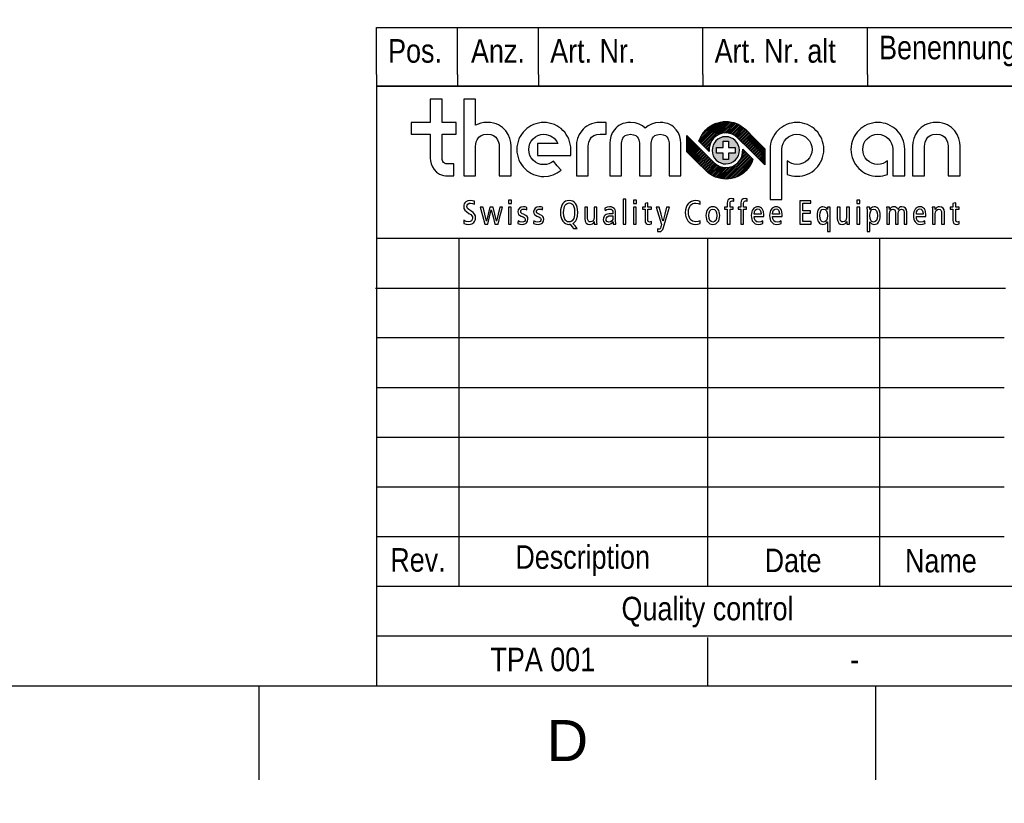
# Model space of a CAD drawing. Header units: millimetres. Extents: x -40 to 419, y 0 to 295.
# Tile 32 of 72: x 190 to 273, y 0 to 67. Entities that reach past the tile are written whole.
import ezdxf
from ezdxf import colors
from ezdxf.entities.mleader import LeaderData, LeaderLine
from ezdxf.math import Vec2, Vec3

# ---------------------------------------------------------------- set-up
doc = ezdxf.new("R2010")
doc.units = ezdxf.units.MM
for name, color, linetype in [('Cartouche', 7, 'Continuous'), ('Défaut', 7, 'Continuous'), ('EBENE_1', 7, 'Continuous'), ('Marges', 7, 'Continuous')]:
    doc.layers.add(name, color=color, linetype=linetype)

# ---------------------------------------------------------------- blocks, each defined once
blk = doc.blocks.new('_Dot')
at = {"color": 0, "linetype": 'ByBlock', "lineweight": -2}
blk.add_line((-0.5, 0), (-1, 0), dxfattribs=at)
at = {"color": 0, "linetype": 'ByBlock', "const_width": 0.5}
blk.add_lwpolyline([(-0.25, 0, 1), (0.25, 0, 1)], format="xyb", close=True, dxfattribs=at)
blk = doc.blocks.new('SE5')
at = {"layer": 'Marges', "insert": (234.5, 7.087), "char_height": 3.5, "width": 3.71335, "attachment_point": 1}
blk.add_mtext('{\\fArial|b0||i0||c0|p34;\\C7;\\H3.5;\\W1.;D}', dxfattribs=at)
blk = doc.blocks.new('SE4')
at = {"layer": 'Marges'}
blk.add_blockref('SE5', (0, 0), dxfattribs=at)
blk = doc.blocks.new('SE9')
at = {"layer": 'EBENE_1', "color": 7, "linetype": 'Continuous'}
for points in [[(228.353, 51.219), (228.19, 51.266), (227.994, 51.285), (227.781, 51.253), (227.605, 51.159), (227.537, 51.088), (227.486, 51.003), (227.453, 50.902), (227.442, 50.786), (227.46, 50.616), (227.527, 50.474), (227.661, 50.339), (227.881, 50.191), (228.041, 50.081), (228.135, 49.986), (228.178, 49.892), (228.188, 49.787), (228.165, 49.669), (228.096, 49.569), (227.985, 49.499), (227.835, 49.473), (227.645, 49.512), (227.456, 49.601), (227.456, 49.472), (227.456, 49.342), (227.644, 49.28), (227.872, 49.257), (228.006, 49.268), (228.123, 49.3), (228.223, 49.352), (228.304, 49.42), (228.368, 49.503), (228.413, 49.599), (228.441, 49.706), (228.45, 49.821), (228.429, 49.983), (228.36, 50.129), (228.234, 50.266), (228.04, 50.399), (227.867, 50.509), (227.765, 50.6), (227.716, 50.683), (227.704, 50.772), (227.726, 50.889), (227.789, 50.983), (227.887, 51.046), (228.014, 51.068), (228.195, 51.044), (228.353, 50.977), (228.353, 51.098), (228.353, 51.219)], [(231.235, 51.043), (231.366, 51.043), (231.497, 51.043), (231.497, 51.185), (231.497, 51.327), (231.366, 51.327), (231.235, 51.327), (231.235, 51.185), (231.235, 51.043)], [(237.103, 48.906), (236.913, 49.117), (236.722, 49.328), (236.818, 49.387), (236.902, 49.464), (236.974, 49.558), (237.034, 49.669), (237.115, 49.945), (237.143, 50.291), (237.13, 50.51), (237.092, 50.706), (237.031, 50.876), (236.947, 51.019), (236.843, 51.133), (236.719, 51.216), (236.578, 51.267), (236.42, 51.285), (236.253, 51.269), (236.105, 51.22), (235.977, 51.139), (235.87, 51.025), (235.786, 50.88), (235.724, 50.702), (235.686, 50.492), (235.674, 50.251), (235.687, 50.032), (235.724, 49.836), (235.786, 49.666), (235.87, 49.523), (235.974, 49.409), (236.098, 49.326), (236.239, 49.274), (236.397, 49.257), (236.423, 49.258), (236.448, 49.26), (236.473, 49.263), (236.497, 49.268), (236.646, 49.087), (236.796, 48.906), (236.95, 48.906), (237.103, 48.906)], [(241, 49.277), (241.119, 49.277), (241.239, 49.277), (241.239, 50.345), (241.239, 51.413), (241.119, 51.413), (241, 51.413), (241, 50.345), (241, 49.277)], [(241.877, 51.043), (242.008, 51.043), (242.14, 51.043), (242.14, 51.185), (242.14, 51.327), (242.008, 51.327), (241.877, 51.327), (241.877, 51.185), (241.877, 51.043)], [(247.559, 49.567), (247.391, 49.498), (247.203, 49.473), (247.051, 49.489), (246.921, 49.534), (246.811, 49.608), (246.722, 49.707), (246.653, 49.83), (246.604, 49.976), (246.575, 50.141), (246.565, 50.325), (246.578, 50.496), (246.616, 50.646), (246.676, 50.773), (246.754, 50.878), (246.847, 50.961), (246.952, 51.02), (247.066, 51.056), (247.186, 51.068), (247.384, 51.044), (247.559, 50.969), (247.559, 51.091), (247.559, 51.214), (247.39, 51.266), (247.183, 51.285), (246.996, 51.267), (246.827, 51.214), (246.677, 51.129), (246.549, 51.012), (246.445, 50.867), (246.368, 50.694), (246.319, 50.495), (246.303, 50.274), (246.316, 50.076), (246.354, 49.888), (246.42, 49.715), (246.514, 49.563), (246.638, 49.437), (246.792, 49.34), (246.978, 49.278), (247.197, 49.257), (247.377, 49.273), (247.559, 49.317), (247.559, 49.442), (247.559, 49.567)], [(249.872, 49.277), (249.992, 49.277), (250.111, 49.277), (250.111, 49.906), (250.111, 50.536), (250.242, 50.536), (250.373, 50.536), (250.373, 50.633), (250.373, 50.729), (250.242, 50.729), (250.111, 50.729), (250.111, 50.882), (250.111, 51.034), (250.12, 51.13), (250.148, 51.198), (250.202, 51.24), (250.285, 51.254), (250.364, 51.245), (250.422, 51.219), (250.422, 51.322), (250.422, 51.424), (250.332, 51.441), (250.234, 51.447), (250.071, 51.419), (249.958, 51.339), (249.893, 51.215), (249.872, 51.054), (249.872, 50.892), (249.872, 50.729), (249.757, 50.729), (249.641, 50.729), (249.641, 50.633), (249.641, 50.536), (249.757, 50.536), (249.872, 50.536), (249.872, 49.906), (249.872, 49.277)], [(251.024, 49.277), (251.144, 49.277), (251.263, 49.277), (251.263, 49.906), (251.263, 50.536), (251.394, 50.536), (251.525, 50.536), (251.525, 50.633), (251.525, 50.729), (251.394, 50.729), (251.263, 50.729), (251.263, 50.882), (251.263, 51.034), (251.272, 51.13), (251.3, 51.198), (251.353, 51.24), (251.437, 51.254), (251.516, 51.245), (251.574, 51.219), (251.574, 51.322), (251.574, 51.424), (251.484, 51.441), (251.386, 51.447), (251.222, 51.419), (251.11, 51.339), (251.045, 51.215), (251.024, 51.054), (251.024, 50.892), (251.024, 50.729), (250.909, 50.729), (250.793, 50.729), (250.793, 50.633), (250.793, 50.536), (250.909, 50.536), (251.024, 50.536), (251.024, 49.906), (251.024, 49.277)], [(256.059, 49.277), (256.54, 49.277), (257.022, 49.277), (257.022, 49.385), (257.022, 49.493), (256.666, 49.493), (256.31, 49.493), (256.31, 49.847), (256.31, 50.2), (256.632, 50.2), (256.953, 50.2), (256.953, 50.308), (256.953, 50.416), (256.632, 50.416), (256.31, 50.416), (256.31, 50.732), (256.31, 51.049), (256.647, 51.049), (256.984, 51.049), (256.984, 51.157), (256.984, 51.265), (256.522, 51.265), (256.059, 51.265), (256.059, 50.271), (256.059, 49.277)], [(260.897, 51.043), (261.028, 51.043), (261.159, 51.043), (261.159, 51.185), (261.159, 51.327), (261.028, 51.327), (260.897, 51.327), (260.897, 51.185), (260.897, 51.043)], [(230.741, 50.729), (230.622, 50.729), (230.502, 50.729), (230.365, 50.123), (230.229, 49.516), (230.226, 49.516), (230.223, 49.516), (230.079, 50.123), (229.935, 50.729), (229.793, 50.729), (229.65, 50.729), (229.512, 50.123), (229.374, 49.516), (229.371, 49.516), (229.368, 49.516), (229.23, 50.123), (229.092, 50.729), (228.967, 50.729), (228.841, 50.729), (229.034, 50.003), (229.226, 49.277), (229.363, 49.277), (229.499, 49.277), (229.639, 49.89), (229.778, 50.504), (229.781, 50.504), (229.784, 50.504), (229.936, 49.89), (230.089, 49.277), (230.226, 49.277), (230.362, 49.277), (230.552, 50.003), (230.741, 50.729)], [(231.246, 49.277), (231.366, 49.277), (231.486, 49.277), (231.486, 50.003), (231.486, 50.729), (231.366, 50.729), (231.246, 50.729), (231.246, 50.003), (231.246, 49.277)], [(232.044, 49.342), (232.223, 49.279), (232.437, 49.257), (232.552, 49.266), (232.65, 49.292), (232.731, 49.333), (232.795, 49.388), (232.878, 49.531), (232.904, 49.707), (232.884, 49.831), (232.826, 49.933), (232.736, 50.015), (232.616, 50.077), (232.574, 50.094), (232.531, 50.111), (232.425, 50.16), (232.348, 50.214), (232.302, 50.278), (232.286, 50.357), (232.301, 50.436), (232.347, 50.499), (232.422, 50.54), (232.525, 50.556), (232.68, 50.537), (232.81, 50.493), (232.815, 50.596), (232.821, 50.698), (232.681, 50.736), (232.514, 50.75), (232.322, 50.717), (232.174, 50.628), (232.08, 50.495), (232.046, 50.328), (232.062, 50.205), (232.111, 50.107), (232.199, 50.027), (232.332, 49.955), (232.411, 49.919), (232.491, 49.884), (232.576, 49.837), (232.634, 49.785), (232.666, 49.725), (232.676, 49.656), (232.659, 49.577), (232.606, 49.512), (232.52, 49.467), (232.4, 49.451), (232.225, 49.48), (232.058, 49.559), (232.051, 49.451), (232.044, 49.342)], [(233.383, 49.342), (233.563, 49.279), (233.776, 49.257), (233.892, 49.266), (233.99, 49.292), (234.071, 49.333), (234.135, 49.388), (234.217, 49.531), (234.243, 49.707), (234.223, 49.831), (234.166, 49.933), (234.075, 50.015), (233.956, 50.077), (233.913, 50.094), (233.87, 50.111), (233.765, 50.16), (233.688, 50.214), (233.641, 50.278), (233.625, 50.357), (233.641, 50.436), (233.686, 50.499), (233.761, 50.54), (233.865, 50.556), (234.02, 50.537), (234.15, 50.493), (234.155, 50.596), (234.161, 50.698), (234.021, 50.736), (233.854, 50.75), (233.661, 50.717), (233.514, 50.628), (233.42, 50.495), (233.386, 50.328), (233.401, 50.205), (233.451, 50.107), (233.539, 50.027), (233.671, 49.955), (233.751, 49.919), (233.83, 49.884), (233.916, 49.837), (233.973, 49.785), (234.006, 49.725), (234.016, 49.656), (233.998, 49.577), (233.946, 49.512), (233.86, 49.467), (233.74, 49.451), (233.564, 49.48), (233.398, 49.559), (233.39, 49.451), (233.383, 49.342)], [(235.936, 50.251), (235.946, 50.462), (235.974, 50.639), (236.02, 50.782), (236.079, 50.895), (236.151, 50.979), (236.234, 51.036), (236.324, 51.069), (236.42, 51.08), (236.536, 51.062), (236.634, 51.013), (236.713, 50.936), (236.776, 50.836), (236.856, 50.583), (236.881, 50.291), (236.871, 50.079), (236.842, 49.903), (236.797, 49.759), (236.737, 49.647), (236.665, 49.563), (236.583, 49.505), (236.493, 49.472), (236.397, 49.462), (236.281, 49.479), (236.183, 49.529), (236.103, 49.606), (236.04, 49.706), (235.96, 49.958), (235.936, 50.251)], [(238.774, 50.729), (238.655, 50.729), (238.535, 50.729), (238.535, 50.292), (238.535, 49.855), (238.513, 49.683), (238.452, 49.56), (238.355, 49.486), (238.227, 49.462), (238.125, 49.481), (238.05, 49.541), (238.004, 49.643), (237.988, 49.792), (237.988, 50.261), (237.988, 50.729), (237.868, 50.729), (237.749, 50.729), (237.749, 50.225), (237.749, 49.721), (237.78, 49.514), (237.866, 49.369), (238, 49.284), (238.173, 49.257), (238.291, 49.27), (238.391, 49.313), (238.475, 49.387), (238.541, 49.493), (238.544, 49.493), (238.546, 49.493), (238.551, 49.385), (238.555, 49.277), (238.67, 49.277), (238.786, 49.277), (238.779, 49.432), (238.774, 49.59), (238.774, 50.16), (238.774, 50.729)], [(239.472, 50.405), (239.545, 50.467), (239.634, 50.514), (239.736, 50.545), (239.846, 50.556), (239.986, 50.535), (240.088, 50.465), (240.132, 50.365), (240.142, 50.231), (240.142, 50.198), (240.142, 50.165), (240.072, 50.165), (240.002, 50.165), (239.83, 50.156), (239.685, 50.128), (239.567, 50.085), (239.473, 50.026), (239.403, 49.954), (239.355, 49.871), (239.328, 49.777), (239.319, 49.675), (239.35, 49.492), (239.438, 49.362), (239.571, 49.283), (239.738, 49.257), (239.886, 49.275), (240, 49.323), (240.085, 49.393), (240.145, 49.473), (240.148, 49.473), (240.151, 49.473), (240.158, 49.375), (240.165, 49.277), (240.273, 49.277), (240.381, 49.277), (240.373, 49.375), (240.37, 49.499), (240.37, 49.878), (240.37, 50.257), (240.359, 50.39), (240.331, 50.488), (240.29, 50.559), (240.244, 50.612), (240.114, 50.698), (240.001, 50.735), (239.857, 50.75), (239.643, 50.718), (239.447, 50.63), (239.46, 50.517), (239.472, 50.405)], [(241.889, 49.277), (242.008, 49.277), (242.128, 49.277), (242.128, 50.003), (242.128, 50.729), (242.008, 50.729), (241.889, 50.729), (241.889, 50.003), (241.889, 49.277)], [(243.413, 49.488), (243.344, 49.462), (243.264, 49.451), (243.195, 49.463), (243.148, 49.502), (243.122, 49.573), (243.114, 49.678), (243.114, 50.107), (243.114, 50.536), (243.263, 50.536), (243.413, 50.536), (243.413, 50.633), (243.413, 50.729), (243.263, 50.729), (243.114, 50.729), (243.114, 50.913), (243.114, 51.097), (242.994, 51.061), (242.874, 51.026), (242.874, 50.877), (242.874, 50.729), (242.759, 50.729), (242.643, 50.729), (242.643, 50.633), (242.643, 50.536), (242.759, 50.536), (242.874, 50.536), (242.874, 50.069), (242.874, 49.601), (242.896, 49.439), (242.96, 49.333), (243.065, 49.275), (243.211, 49.257), (243.315, 49.268), (243.413, 49.294), (243.413, 49.391), (243.413, 49.488)], [(244.944, 50.729), (244.824, 50.729), (244.705, 50.729), (244.554, 50.137), (244.403, 49.545), (244.4, 49.545), (244.397, 49.545), (244.235, 50.137), (244.072, 50.729), (243.947, 50.729), (243.822, 50.729), (244.051, 49.992), (244.28, 49.254), (244.252, 49.143), (244.223, 49.032), (244.191, 48.94), (244.154, 48.884), (244.112, 48.857), (244.064, 48.85), (243.993, 48.857), (243.933, 48.878), (243.927, 48.77), (243.921, 48.661), (243.997, 48.649), (244.084, 48.644), (244.207, 48.662), (244.304, 48.72), (244.38, 48.823), (244.44, 48.98), (244.692, 49.855), (244.944, 50.729)], [(248.061, 50.003), (248.071, 49.84), (248.099, 49.694), (248.145, 49.567), (248.209, 49.459), (248.292, 49.373), (248.392, 49.309), (248.51, 49.27), (248.645, 49.257), (248.781, 49.27), (248.899, 49.309), (248.999, 49.373), (249.082, 49.459), (249.146, 49.567), (249.192, 49.694), (249.22, 49.84), (249.229, 50.003), (249.22, 50.166), (249.192, 50.312), (249.146, 50.44), (249.082, 50.547), (248.999, 50.634), (248.899, 50.697), (248.781, 50.736), (248.645, 50.75), (248.51, 50.736), (248.392, 50.697), (248.292, 50.634), (248.209, 50.547), (248.145, 50.44), (248.099, 50.312), (248.071, 50.166), (248.061, 50.003)], [(248.312, 50.003), (248.332, 50.243), (248.393, 50.416), (248.497, 50.52), (248.645, 50.556), (248.794, 50.52), (248.898, 50.416), (248.959, 50.243), (248.979, 50.003), (248.959, 49.763), (248.898, 49.59), (248.794, 49.486), (248.645, 49.451), (248.497, 49.486), (248.393, 49.59), (248.332, 49.763), (248.312, 50.003)], [(252.991, 49.932), (252.991, 49.996), (252.991, 50.06), (252.957, 50.348), (252.916, 50.466), (252.859, 50.565), (252.786, 50.644), (252.699, 50.702), (252.597, 50.738), (252.481, 50.75), (252.353, 50.736), (252.241, 50.697), (252.145, 50.634), (252.065, 50.547), (252.002, 50.44), (251.957, 50.312), (251.929, 50.166), (251.92, 50.003), (251.929, 49.84), (251.957, 49.694), (252.003, 49.567), (252.068, 49.459), (252.15, 49.373), (252.25, 49.309), (252.368, 49.27), (252.504, 49.257), (252.719, 49.279), (252.911, 49.342), (252.905, 49.451), (252.9, 49.559), (252.747, 49.477), (252.567, 49.439), (252.393, 49.469), (252.269, 49.559), (252.195, 49.713), (252.171, 49.932), (252.581, 49.932), (252.991, 49.932)], [(252.171, 50.114), (252.198, 50.328), (252.263, 50.468), (252.356, 50.544), (252.467, 50.567), (252.592, 50.539), (252.681, 50.454), (252.734, 50.312), (252.752, 50.114), (252.461, 50.114), (252.171, 50.114)], [(254.552, 49.932), (254.552, 49.996), (254.552, 50.06), (254.519, 50.348), (254.477, 50.466), (254.42, 50.565), (254.348, 50.644), (254.26, 50.702), (254.158, 50.738), (254.042, 50.75), (253.915, 50.736), (253.802, 50.697), (253.706, 50.634), (253.626, 50.547), (253.563, 50.44), (253.518, 50.312), (253.49, 50.166), (253.481, 50.003), (253.49, 49.84), (253.518, 49.694), (253.565, 49.567), (253.629, 49.459), (253.711, 49.373), (253.812, 49.309), (253.93, 49.27), (254.065, 49.257), (254.281, 49.279), (254.472, 49.342), (254.467, 49.451), (254.461, 49.559), (254.308, 49.477), (254.128, 49.439), (253.954, 49.469), (253.83, 49.559), (253.756, 49.713), (253.732, 49.932), (254.142, 49.932), (254.552, 49.932)], [(253.732, 50.114), (253.759, 50.328), (253.824, 50.468), (253.918, 50.544), (254.028, 50.567), (254.153, 50.539), (254.242, 50.454), (254.295, 50.312), (254.313, 50.114), (254.022, 50.114), (253.732, 50.114)], [(258.395, 48.661), (258.514, 48.661), (258.634, 48.661), (258.634, 49.562), (258.634, 50.462), (258.639, 50.596), (258.645, 50.729), (258.53, 50.729), (258.414, 50.729), (258.41, 50.622), (258.406, 50.516), (258.403, 50.516), (258.4, 50.516), (258.344, 50.6), (258.265, 50.675), (258.159, 50.729), (258.019, 50.75), (257.911, 50.738), (257.814, 50.703), (257.729, 50.646), (257.656, 50.564), (257.597, 50.459), (257.554, 50.331), (257.526, 50.179), (257.517, 50.003), (257.526, 49.827), (257.554, 49.675), (257.597, 49.547), (257.656, 49.442), (257.729, 49.361), (257.814, 49.303), (257.911, 49.268), (258.019, 49.257), (258.133, 49.269), (258.229, 49.309), (258.313, 49.377), (258.389, 49.476), (258.392, 49.476), (258.395, 49.476), (258.395, 49.069), (258.395, 48.661)], [(258.395, 50.003), (258.376, 49.763), (258.317, 49.59), (258.218, 49.486), (258.076, 49.451), (257.933, 49.486), (257.834, 49.59), (257.775, 49.763), (257.756, 50.003), (257.775, 50.243), (257.834, 50.416), (257.933, 50.52), (258.076, 50.556), (258.218, 50.52), (258.317, 50.416), (258.376, 50.243), (258.395, 50.003)], [(260.269, 50.729), (260.15, 50.729), (260.03, 50.729), (260.03, 50.292), (260.03, 49.855), (260.008, 49.683), (259.947, 49.56), (259.85, 49.486), (259.722, 49.462), (259.62, 49.481), (259.545, 49.541), (259.499, 49.643), (259.483, 49.792), (259.483, 50.261), (259.483, 50.729), (259.363, 50.729), (259.244, 50.729), (259.244, 50.225), (259.244, 49.721), (259.274, 49.514), (259.361, 49.369), (259.495, 49.284), (259.668, 49.257), (259.786, 49.27), (259.886, 49.313), (259.969, 49.387), (260.035, 49.493), (260.039, 49.493), (260.042, 49.493), (260.046, 49.385), (260.05, 49.277), (260.165, 49.277), (260.281, 49.277), (260.274, 49.432), (260.269, 49.59), (260.269, 50.16), (260.269, 50.729)], [(260.909, 49.277), (261.028, 49.277), (261.148, 49.277), (261.148, 50.003), (261.148, 50.729), (261.028, 50.729), (260.909, 50.729), (260.909, 50.003), (260.909, 49.277)], [(261.775, 48.661), (261.894, 48.661), (262.014, 48.661), (262.014, 49.069), (262.014, 49.476), (262.017, 49.476), (262.02, 49.476), (262.095, 49.377), (262.179, 49.309), (262.276, 49.269), (262.39, 49.257), (262.497, 49.268), (262.595, 49.303), (262.68, 49.361), (262.753, 49.442), (262.812, 49.547), (262.855, 49.675), (262.882, 49.827), (262.891, 50.003), (262.882, 50.179), (262.855, 50.331), (262.812, 50.459), (262.753, 50.564), (262.68, 50.646), (262.595, 50.703), (262.497, 50.738), (262.39, 50.75), (262.25, 50.729), (262.144, 50.675), (262.065, 50.6), (262.008, 50.516), (262.005, 50.516), (262.003, 50.516), (261.998, 50.622), (261.994, 50.729), (261.879, 50.729), (261.763, 50.729), (261.77, 50.596), (261.775, 50.462), (261.775, 49.562), (261.775, 48.661)], [(262.014, 50.003), (262.033, 50.243), (262.091, 50.416), (262.191, 50.52), (262.333, 50.556), (262.476, 50.52), (262.575, 50.416), (262.633, 50.243), (262.652, 50.003), (262.633, 49.763), (262.575, 49.59), (262.476, 49.486), (262.333, 49.451), (262.191, 49.486), (262.091, 49.59), (262.033, 49.763), (262.014, 50.003)], [(263.454, 49.277), (263.573, 49.277), (263.693, 49.277), (263.693, 49.725), (263.693, 50.174), (263.711, 50.342), (263.764, 50.457), (263.849, 50.523), (263.967, 50.544), (264.062, 50.528), (264.131, 50.478), (264.174, 50.394), (264.189, 50.274), (264.189, 49.775), (264.189, 49.277), (264.308, 49.277), (264.428, 49.277), (264.428, 49.725), (264.428, 50.174), (264.446, 50.342), (264.499, 50.457), (264.584, 50.523), (264.702, 50.544), (264.796, 50.528), (264.866, 50.478), (264.909, 50.394), (264.924, 50.274), (264.924, 49.775), (264.924, 49.277), (265.043, 49.277), (265.163, 49.277), (265.163, 49.781), (265.163, 50.285), (265.133, 50.492), (265.046, 50.637), (264.913, 50.722), (264.741, 50.75), (264.627, 50.734), (264.532, 50.689), (264.453, 50.617), (264.388, 50.522), (264.325, 50.62), (264.247, 50.691), (264.154, 50.735), (264.047, 50.75), (263.934, 50.736), (263.836, 50.693), (263.754, 50.619), (263.688, 50.513), (263.685, 50.513), (263.682, 50.513), (263.678, 50.621), (263.673, 50.729), (263.558, 50.729), (263.443, 50.729), (263.449, 50.574), (263.454, 50.416), (263.454, 49.846), (263.454, 49.277)], [(266.791, 49.932), (266.791, 49.996), (266.791, 50.06), (266.757, 50.348), (266.716, 50.466), (266.659, 50.565), (266.586, 50.644), (266.499, 50.702), (266.397, 50.738), (266.281, 50.75), (266.153, 50.736), (266.041, 50.697), (265.945, 50.634), (265.865, 50.547), (265.802, 50.44), (265.757, 50.312), (265.729, 50.166), (265.72, 50.003), (265.729, 49.84), (265.757, 49.694), (265.803, 49.567), (265.868, 49.459), (265.95, 49.373), (266.05, 49.309), (266.168, 49.27), (266.304, 49.257), (266.52, 49.279), (266.712, 49.342), (266.706, 49.451), (266.7, 49.559), (266.547, 49.477), (266.367, 49.439), (266.193, 49.469), (266.07, 49.559), (265.996, 49.713), (265.971, 49.932), (266.381, 49.932), (266.791, 49.932)], [(265.971, 50.114), (265.998, 50.328), (266.063, 50.468), (266.157, 50.544), (266.267, 50.567), (266.392, 50.539), (266.481, 50.454), (266.534, 50.312), (266.552, 50.114), (266.261, 50.114), (265.971, 50.114)], [(267.339, 49.277), (267.459, 49.277), (267.579, 49.277), (267.579, 49.714), (267.579, 50.151), (267.6, 50.323), (267.662, 50.446), (267.759, 50.52), (267.886, 50.544), (267.988, 50.525), (268.063, 50.465), (268.109, 50.363), (268.125, 50.214), (268.125, 49.745), (268.125, 49.277), (268.245, 49.277), (268.364, 49.277), (268.364, 49.781), (268.364, 50.285), (268.334, 50.492), (268.247, 50.637), (268.113, 50.722), (267.94, 50.75), (267.823, 50.736), (267.722, 50.693), (267.639, 50.619), (267.573, 50.513), (267.57, 50.513), (267.567, 50.513), (267.563, 50.621), (267.559, 50.729), (267.443, 50.729), (267.328, 50.729), (267.335, 50.574), (267.339, 50.416), (267.339, 49.846), (267.339, 49.277)], [(269.623, 49.488), (269.554, 49.462), (269.474, 49.451), (269.405, 49.463), (269.358, 49.502), (269.332, 49.573), (269.323, 49.678), (269.323, 50.107), (269.323, 50.536), (269.473, 50.536), (269.623, 50.536), (269.623, 50.633), (269.623, 50.729), (269.473, 50.729), (269.323, 50.729), (269.323, 50.913), (269.323, 51.097), (269.204, 51.061), (269.084, 51.026), (269.084, 50.877), (269.084, 50.729), (268.969, 50.729), (268.853, 50.729), (268.853, 50.633), (268.853, 50.536), (268.969, 50.536), (269.084, 50.536), (269.084, 50.069), (269.084, 49.601), (269.106, 49.439), (269.17, 49.333), (269.275, 49.275), (269.42, 49.257), (269.525, 49.268), (269.623, 49.294), (269.623, 49.391), (269.623, 49.488)], [(240.142, 49.807), (240.118, 49.665), (240.05, 49.548), (239.943, 49.468), (239.803, 49.439), (239.695, 49.457), (239.618, 49.508), (239.573, 49.588), (239.558, 49.692), (239.583, 49.811), (239.66, 49.907), (239.79, 49.971), (239.974, 49.995), (240.066, 49.994), (240.142, 49.989), (240.142, 49.898), (240.142, 49.807)]]:
    blk.add_lwpolyline(points, close=True, dxfattribs=at)
blk = doc.blocks.new('SE8')
at = {"layer": 'Défaut'}
blk.add_blockref('SE9', (0, 0), dxfattribs=at)

msp = doc.modelspace()

# ---------------------------------------------------------------- hatches: boundary and pattern name
at = {"layer": 'Défaut', "linetype": 'Continuous'}
h = msp.add_hatch(dxfattribs=at)
h.set_pattern_fill('LINE', scale=0.03149606, angle=45, style=0)
edge = h.paths.add_edge_path()
edge.add_spline(control_points=[(248.049, 57.2999), (247.7774, 57.0273), (247.5751, 56.6904), (247.4594, 56.3245), (247.5017, 56.2828), (248.1457, 55.6395), (248.3289, 55.4568), (248.2869, 55.8828), (248.4344, 56.304), (248.7401, 56.6102), (249.2888, 57.1601), (250.1913, 57.1695), (250.7528, 56.6308), (250.7528, 56.6308), (252.9217, 54.4663), (253.0767, 54.3118), (253.0767, 54.3118), (253.0767, 55.691), (253.0767, 55.691), (252.9135, 55.854), (251.4474, 57.3169), (251.4472, 57.3166), (250.5056, 58.2413), (248.9811, 58.2336), (248.049, 57.2999)], knot_values=[0, 0, 0, 0, 0.125, 0.125, 0.125, 0.25, 0.25, 0.25, 0.375, 0.375, 0.375, 0.5, 0.5, 0.5, 0.625, 0.625, 0.625, 0.75, 0.75, 0.75, 0.875, 0.875, 0.875, 1, 1, 1, 1], degree=3, periodic=0)
h = msp.add_hatch(dxfattribs=at)
h.set_pattern_fill('LINE', scale=0.03149606, angle=45, style=0)
edge = h.paths.add_edge_path()
edge.add_spline(control_points=[(246.4403, 56.8021), (246.4403, 56.8021), (246.4403, 55.4228), (246.4403, 55.4228), (246.6038, 55.2598), (248.0697, 53.7967), (248.0698, 53.7972), (249.0114, 52.8726), (250.5358, 52.8803), (251.4679, 53.8139), (251.7396, 54.0863), (251.9419, 54.4229), (252.0575, 54.7893), (252.0153, 54.8311), (251.3709, 55.4744), (251.188, 55.657), (251.2301, 55.2308), (251.0826, 54.8097), (250.777, 54.5036), (250.2283, 53.9535), (249.3258, 53.9444), (248.764, 54.4827), (248.764, 54.4827), (246.5952, 56.6472), (246.4403, 56.8021)], knot_values=[0, 0, 0, 0, 0.125, 0.125, 0.125, 0.25, 0.25, 0.25, 0.375, 0.375, 0.375, 0.5, 0.5, 0.5, 0.625, 0.625, 0.625, 0.75, 0.75, 0.75, 0.875, 0.875, 0.875, 1, 1, 1, 1], degree=3, periodic=0)
at = {"layer": 'EBENE_1', "linetype": 'Continuous'}
h = msp.add_hatch(color=7, dxfattribs=at)
edge = h.paths.add_edge_path()
edge.add_spline(control_points=[(250.8834, 55.7963), (250.7502, 56.4227), (250.1341, 56.8227), (249.5076, 56.6894), (248.8807, 56.5561), (248.481, 55.94), (248.6142, 55.3131), (248.7474, 54.6868), (249.3636, 54.287), (249.9901, 54.4203), (250.6169, 54.5536), (251.0167, 55.1698), (250.8834, 55.7963)], knot_values=[0, 0, 0, 0, 0.25, 0.25, 0.25, 0.5, 0.5, 0.5, 0.75, 0.75, 0.75, 1, 1, 1, 1], degree=3, periodic=0)
edge = h.paths.add_edge_path()
edge.add_spline(control_points=[(248.9643, 55.7904), (248.9643, 55.7904), (248.964, 55.3194), (248.964, 55.3194), (248.964, 55.3194), (249.5135, 55.3194), (249.5135, 55.3194), (249.5135, 55.3194), (249.5135, 54.7702), (249.5135, 54.7702), (249.5135, 54.7702), (249.9842, 54.7702), (249.9842, 54.7702), (249.9842, 54.7702), (249.9842, 55.3194), (249.9842, 55.3194), (249.9842, 55.3194), (250.5337, 55.3194), (250.5337, 55.3194), (250.5337, 55.3194), (250.5337, 55.7904), (250.5337, 55.7904), (250.5337, 55.7904), (249.9842, 55.7904), (249.9842, 55.7904), (249.9842, 55.7904), (249.9842, 56.3397), (249.9842, 56.3397), (249.9842, 56.3397), (249.5135, 56.3397), (249.5135, 56.3397), (249.5135, 56.3397), (249.5135, 55.7904), (249.5135, 55.7904), (249.5135, 55.7904), (248.9643, 55.7904), (248.9643, 55.7904)], knot_values=[0, 0, 0, 0, 0.0833333, 0.0833333, 0.0833333, 0.1666667, 0.1666667, 0.1666667, 0.25, 0.25, 0.25, 0.3333333, 0.3333333, 0.3333333, 0.4166667, 0.4166667, 0.4166667, 0.5, 0.5, 0.5, 0.5833333, 0.5833333, 0.5833333, 0.6666667, 0.6666667, 0.6666667, 0.75, 0.75, 0.75, 0.8333333, 0.8333333, 0.8333333, 0.9166667, 0.9166667, 0.9166667, 1, 1, 1, 1], degree=3, periodic=0)

# ---------------------------------------------------------------- linework, layer by layer
at = {"layer": 'Cartouche', "color": 7, "linetype": 'Continuous'}
for p, q in [((220, 61.0008), (220, 10)), ((410.0001, 61.0008), (220.0001, 61.0008)), ((220, 48.0786), (276.46, 48.0786)), ((227.0121, 48.0786), (227.0121, 18.4686)), ((248.1973, 48.0786), (248.1973, 18.4686)), ((262.84, 48.0786), (262.84, 18.4686)), ((219.9375, 43.8409), (273.5694, 43.8409)), ((220, 39.6186), (273.46, 39.6186)), ((220, 35.3886), (273.46, 35.3886)), ((220, 31.1586), (273.46, 31.1586)), ((220, 26.9286), (273.46, 26.9286)), ((220, 22.6986), (273.46, 22.6986)), ((220, 18.4686), (297.36, 18.4686)), ((220, 14.2386), (297.36, 14.2386)), ((248.1973, 14.0995), (248.1973, 10.0086))]:
    msp.add_line(p, q, dxfattribs=at)
at = {"layer": 'Défaut', "color": 7, "linetype": 'Continuous'}
for p, q in [((220, 62.0008), (220, 66.0008)), ((220, 66.0008), (410, 66.0008)), ((226.9, 62.0008), (226.9, 66.0008)), ((233.8, 62.0008), (233.8, 66.0008)), ((247.8, 62.0008), (247.8, 66.0008)), ((261.8, 62.0008), (261.8, 66.0008)), ((220, 62.0008), (220, 61.0008)), ((226.9, 62.0008), (226.9, 61.0008)), ((233.8, 62.0008), (233.8, 61.0008)), ((247.8, 62.0008), (247.8, 61.0008)), ((261.8, 62.0008), (261.8, 61.0008)), ((220, 61.0008), (410, 61.0008)), ((220, 61.0008), (410, 61.0008)), ((220, 10), (410, 10))]:
    msp.add_line(p, q, dxfattribs=at)
at = {"layer": 'EBENE_1', "color": 7, "linetype": 'Continuous'}
for points in [[(226.7883, 56.9154), (226.7883, 57.4203), (226.7883, 57.9253), (226.1882, 57.9253), (225.5882, 57.9253), (225.5882, 58.9198), (225.5882, 59.9143), (225.0834, 59.9143), (224.5785, 59.9143), (224.5785, 58.9198), (224.5785, 57.9253), (223.7761, 57.9253), (222.9738, 57.9253), (222.9738, 57.4203), (222.9738, 56.9154), (223.7761, 56.9154), (224.5785, 56.9154), (224.5785, 55.9058), (224.5785, 54.8963), (224.598, 54.6564), (224.6589, 54.4028), (224.7647, 54.1495), (224.919, 53.9107), (225.1255, 53.7004), (225.3875, 53.5328), (225.5406, 53.4693), (225.7088, 53.4218), (225.8928, 53.3921), (226.0929, 53.3817), (226.3455, 53.3817), (226.598, 53.3817), (226.598, 53.8865), (226.598, 54.3912), (226.3455, 54.3912), (226.0929, 54.3912), (225.9205, 54.4092), (225.8014, 54.4564), (225.7226, 54.5228), (225.671, 54.5986), (225.6058, 54.7774), (225.5882, 54.9022), (225.5882, 55.9088), (225.5882, 56.9154), (226.1882, 56.9154), (226.7883, 56.9154)], [(229.4528, 57.9253), (229.1626, 57.9089), (228.8982, 57.8617), (228.6586, 57.7869), (228.4431, 57.6878), (228.4431, 58.801), (228.4431, 59.9143), (227.9382, 59.9143), (227.4333, 59.9143), (227.4333, 56.648), (227.4333, 53.3817), (227.9382, 53.3817), (228.4431, 53.3817), (228.4431, 54.6427), (228.4431, 55.9037), (228.4652, 56.0905), (228.5095, 56.2661), (228.591, 56.4609), (228.7357, 56.6627), (228.9252, 56.8044), (229.1629, 56.888), (229.4528, 56.9154), (229.7426, 56.888), (229.9803, 56.8044), (230.1696, 56.6627), (230.3142, 56.4609), (230.3973, 56.2613), (230.4416, 56.0824), (230.4594, 55.953), (230.4626, 55.9022), (230.4626, 54.642), (230.4626, 53.3817), (230.9673, 53.3817), (231.4721, 53.3817), (231.4721, 54.6438), (231.4721, 55.9058), (231.4461, 56.2257), (231.3649, 56.5638), (231.2238, 56.9015), (231.018, 57.22), (230.8894, 57.3661), (230.7428, 57.5004), (230.5777, 57.6204), (230.3934, 57.7239), (230.1893, 57.8085), (229.9649, 57.8718), (229.7196, 57.9115), (229.4528, 57.9253)], [(231.9583, 55.6251), (231.9702, 55.3904), (232.0051, 55.1623), (232.0619, 54.9421), (232.1393, 54.7309), (232.2363, 54.53), (232.3516, 54.3403), (232.4841, 54.1632), (232.6327, 53.9998), (232.7961, 53.8513), (232.9732, 53.7188), (233.1628, 53.6034), (233.3638, 53.5065), (233.575, 53.429), (233.7952, 53.3722), (234.0233, 53.3373), (234.2581, 53.3254), (234.6557, 53.3602), (235.039, 53.4622), (235.399, 53.6283), (235.7268, 53.8552), (235.4042, 54.2436), (235.0816, 54.6319), (234.8979, 54.5049), (234.6961, 54.4119), (234.4812, 54.3548), (234.2581, 54.3353), (233.9984, 54.3616), (233.7564, 54.4368), (233.5373, 54.5559), (233.3463, 54.7135), (233.1887, 54.9045), (233.0696, 55.1236), (232.9943, 55.3655), (232.9681, 55.6251), (232.9943, 55.885), (233.0696, 56.1271), (233.1887, 56.3462), (233.3463, 56.5372), (233.5373, 56.6949), (233.7564, 56.8139), (233.9984, 56.8892), (234.2581, 56.9154), (234.4538, 56.9006), (234.6404, 56.8576), (234.8157, 56.7886), (234.9774, 56.6957), (235.1234, 56.5813), (235.2514, 56.4475), (235.3594, 56.2964), (235.4451, 56.1303), (234.5851, 56.1303), (233.7252, 56.1303), (233.7252, 55.6254), (233.7252, 55.1205), (235.1416, 55.1205), (236.558, 55.1205), (236.558, 55.3728), (236.558, 55.6251), (236.5461, 55.86), (236.5112, 56.0881), (236.4545, 56.3084), (236.377, 56.5196), (236.28, 56.7207), (236.1647, 56.9103), (236.0322, 57.0874), (235.8837, 57.2509), (235.7202, 57.3994), (235.5431, 57.5319), (235.3535, 57.6473), (235.1525, 57.7443), (234.9413, 57.8217), (234.721, 57.8785), (234.4929, 57.9134), (234.2581, 57.9253), (234.0233, 57.9134), (233.7952, 57.8785), (233.575, 57.8217), (233.3638, 57.7443), (233.1628, 57.6473), (232.9732, 57.5319), (232.7961, 57.3994), (232.6327, 57.2509), (232.4841, 57.0874), (232.3516, 56.9103), (232.2363, 56.7207), (232.1393, 56.5196), (232.0619, 56.3084), (232.0051, 56.0881), (231.9702, 55.86), (231.9583, 55.6251)], [(239.0451, 57.9253), (238.7782, 57.9115), (238.5329, 57.8718), (238.3085, 57.8085), (238.1044, 57.7239), (237.9201, 57.6204), (237.7549, 57.5004), (237.6083, 57.3661), (237.4797, 57.22), (237.2739, 56.9015), (237.1328, 56.5638), (237.0516, 56.2257), (237.0256, 55.9058), (237.0256, 54.6438), (237.0256, 53.3817), (237.5305, 53.3817), (238.0354, 53.3817), (238.0354, 54.6438), (238.0354, 55.9058), (238.0562, 56.0828), (238.1005, 56.2614), (238.1834, 56.4609), (238.3281, 56.6627), (238.5174, 56.8044), (238.7551, 56.888), (239.0451, 56.9154), (239.2975, 56.9154), (239.55, 56.9154), (239.55, 57.4203), (239.55, 57.9253), (239.2975, 57.9253), (239.0451, 57.9253)], [(244.159, 57.9253), (243.7605, 57.8887), (243.4192, 57.7865), (243.1323, 57.63), (242.8969, 57.4306), (242.6614, 57.63), (242.3744, 57.7865), (242.0332, 57.8887), (241.6348, 57.9253), (241.4013, 57.9133), (241.1866, 57.8785), (240.9903, 57.8231), (240.8117, 57.7491), (240.6504, 57.6586), (240.5059, 57.5535), (240.3776, 57.4361), (240.265, 57.3082), (240.0849, 57.0296), (239.9614, 56.7341), (239.8904, 56.4382), (239.8676, 56.1583), (239.8676, 54.77), (239.8676, 53.3817), (240.3725, 53.3817), (240.8774, 53.3817), (240.8774, 54.77), (240.8774, 56.1583), (240.8939, 56.2942), (240.9285, 56.432), (240.993, 56.5854), (241.0671, 56.6967), (241.1867, 56.8035), (241.3699, 56.8838), (241.6348, 56.9154), (241.8996, 56.8838), (242.0826, 56.8035), (242.2022, 56.6967), (242.2763, 56.5854), (242.3395, 56.4363), (242.3741, 56.3009), (242.3887, 56.2001), (242.3918, 56.1548), (242.3918, 54.7683), (242.3918, 53.3817), (242.8968, 53.3817), (243.4017, 53.3817), (243.4017, 54.77), (243.4017, 56.1583), (243.4183, 56.2942), (243.4529, 56.432), (243.5174, 56.5854), (243.5914, 56.6967), (243.711, 56.8035), (243.8942, 56.8838), (244.159, 56.9154), (244.4237, 56.8838), (244.6069, 56.8035), (244.7265, 56.6967), (244.8005, 56.5854), (244.8649, 56.4319), (244.8995, 56.2936), (244.9135, 56.1932), (244.9161, 56.1536), (244.9161, 54.7676), (244.9161, 53.3817), (245.421, 53.3817), (245.9258, 53.3817), (245.9258, 54.77), (245.9258, 56.1583), (245.9031, 56.4382), (245.832, 56.7341), (245.7086, 57.0296), (245.5286, 57.3082), (245.2877, 57.5535), (245.1432, 57.6586), (244.982, 57.7491), (244.8034, 57.8231), (244.6071, 57.8785), (244.3925, 57.9133), (244.159, 57.9253)], [(248.049, 57.2999), (248.2304, 57.4641), (248.424, 57.6066), (248.6281, 57.7274), (248.8408, 57.8264), (249.0605, 57.9037), (249.2856, 57.9593), (249.5141, 57.9931), (249.7445, 58.0052), (249.9751, 57.9954), (250.204, 57.9639), (250.4296, 57.9106), (250.6501, 57.8354), (250.8638, 57.7385), (251.0691, 57.6197), (251.2641, 57.4791), (251.4472, 57.3166), (252.2009, 56.5651), (253.0767, 55.691), (253.0767, 55.0014), (253.0767, 54.3118), (251.8566, 55.5293), (250.7528, 56.6308), (250.5276, 56.8072), (250.2786, 56.9322), (250.0139, 57.006), (249.7417, 57.0287), (249.47, 57.0004), (249.2071, 56.9211), (248.9611, 56.791), (248.7401, 56.6102), (248.541, 56.3607), (248.4041, 56.0784), (248.3324, 55.7737), (248.3289, 55.4568), (247.8413, 55.9435), (247.4594, 56.3245), (247.5621, 56.593), (247.6957, 56.8472), (247.8586, 57.0839), (248.049, 57.2999)], [(255.8082, 57.9253), (255.5754, 57.9136), (255.3493, 57.8791), (255.131, 57.8231), (254.9215, 57.7467), (254.7221, 57.651), (254.5339, 57.5372), (254.358, 57.4064), (254.1955, 57.2598), (254.0477, 57.0984), (253.9156, 56.9235), (253.8004, 56.7362), (253.7033, 56.5376), (253.6253, 56.3289), (253.5677, 56.1112), (253.5315, 55.8856), (253.518, 55.6534), (253.5177, 55.6534), (253.5175, 55.6534), (253.5175, 53.5077), (253.5175, 51.3621), (254.0222, 51.3621), (254.527, 51.3621), (254.527, 52.5494), (254.527, 53.7368), (254.5271, 53.7366), (254.5273, 53.7365), (254.5273, 54.6845), (254.5273, 55.6324), (254.5271, 55.6336), (254.527, 55.6345), (254.5271, 55.6358), (254.5273, 55.6366), (254.5273, 55.6481), (254.5273, 55.6596), (254.5275, 55.6596), (254.5278, 55.6596), (254.558, 55.913), (254.6353, 56.1489), (254.7547, 56.3622), (254.9112, 56.548), (255.0998, 56.7012), (255.3155, 56.8169), (255.5533, 56.8899), (255.8082, 56.9154), (256.0659, 56.8893), (256.3061, 56.8146), (256.5236, 56.6963), (256.7133, 56.5398), (256.8699, 56.3501), (256.9881, 56.1326), (257.0629, 55.8923), (257.089, 55.6345), (257.0629, 55.3769), (256.9881, 55.1367), (256.8699, 54.9191), (256.7133, 54.7295), (256.5236, 54.573), (256.3061, 54.4547), (256.0659, 54.38), (255.8082, 54.3539), (255.5757, 54.3751), (255.3571, 54.436), (255.1559, 54.533), (254.976, 54.662), (254.976, 54.0817), (254.976, 53.5013), (255.3788, 53.3848), (255.5906, 53.3544), (255.8082, 53.3441), (256.042, 53.356), (256.2691, 53.3907), (256.4885, 53.4473), (256.6988, 53.5244), (256.8989, 53.621), (257.0878, 53.7358), (257.2641, 53.8678), (257.4269, 54.0158), (257.5748, 54.1785), (257.7068, 54.3549), (257.8216, 54.5437), (257.9182, 54.7439), (257.9953, 54.9542), (258.0518, 55.1736), (258.0866, 55.4007), (258.0984, 55.6345), (258.0866, 55.8684), (258.0518, 56.0956), (257.9953, 56.3149), (257.9182, 56.5252), (257.8216, 56.7254), (257.7068, 56.9143), (257.5748, 57.0907), (257.4269, 57.2535), (257.2641, 57.4015), (257.0878, 57.5335), (256.8989, 57.6484), (256.6988, 57.745), (256.4885, 57.8221), (256.2691, 57.8787), (256.042, 57.9135), (255.8082, 57.9253)], [(264.9793, 55.6534), (264.9657, 55.8856), (264.9295, 56.1112), (264.8719, 56.3289), (264.7939, 56.5376), (264.6967, 56.7362), (264.5815, 56.9235), (264.4494, 57.0984), (264.3016, 57.2598), (264.1392, 57.4064), (263.9633, 57.5372), (263.775, 57.651), (263.5756, 57.7467), (263.3662, 57.8231), (263.1479, 57.8791), (262.9218, 57.9136), (262.6892, 57.9253), (262.4553, 57.9135), (262.228, 57.8787), (262.0087, 57.8221), (261.7983, 57.745), (261.5981, 57.6484), (261.4092, 57.5335), (261.2328, 57.4015), (261.0701, 57.2535), (260.9221, 57.0907), (260.7902, 56.9143), (260.6753, 56.7254), (260.5787, 56.5252), (260.5016, 56.3149), (260.4451, 56.0956), (260.4103, 55.8684), (260.3985, 55.6345), (260.4103, 55.4007), (260.4451, 55.1736), (260.5016, 54.9542), (260.5787, 54.7439), (260.6753, 54.5437), (260.7902, 54.3549), (260.9221, 54.1785), (261.0701, 54.0158), (261.2328, 53.8678), (261.4092, 53.7358), (261.5981, 53.621), (261.7983, 53.5244), (262.0087, 53.4473), (262.228, 53.3907), (262.4553, 53.356), (262.6892, 53.3441), (262.9066, 53.3544), (263.1183, 53.3848), (263.3235, 53.4341), (263.5212, 53.5013), (263.5212, 54.0817), (263.5212, 54.662), (263.3413, 54.533), (263.1402, 54.436), (262.9216, 54.3751), (262.6892, 54.3539), (262.4313, 54.38), (262.191, 54.4547), (261.9735, 54.573), (261.7838, 54.7295), (261.6273, 54.9191), (261.5091, 55.1367), (261.4343, 55.3769), (261.4083, 55.6345), (261.4343, 55.8923), (261.5091, 56.1326), (261.6273, 56.3501), (261.7838, 56.5398), (261.9735, 56.6963), (262.191, 56.8146), (262.4313, 56.8893), (262.6892, 56.9154), (262.9439, 56.8899), (263.1816, 56.8169), (263.3972, 56.7012), (263.5858, 56.548), (263.7422, 56.3622), (263.8616, 56.1489), (263.9389, 55.913), (263.9691, 55.6596), (263.9694, 55.6596), (263.9698, 55.6596), (263.9698, 55.6481), (263.9698, 55.6366), (263.9699, 55.6358), (263.97, 55.6345), (263.9699, 55.6336), (263.9698, 55.6324), (263.9698, 54.6845), (263.9698, 53.7365), (263.9699, 53.7366), (263.97, 53.7368), (263.97, 53.5593), (263.97, 53.3817), (264.4749, 53.3817), (264.9798, 53.3817), (264.9798, 54.5176), (264.9798, 55.6534), (264.9796, 55.6534), (264.9793, 55.6534)], [(265.6526, 55.9058), (265.6526, 54.6438), (265.6526, 53.3817), (266.1574, 53.3817), (266.6623, 53.3817), (266.6623, 54.6438), (266.6623, 55.9058), (266.6832, 56.0828), (266.7275, 56.2614), (266.8107, 56.4609), (266.9552, 56.6627), (267.1445, 56.8044), (267.3823, 56.888), (267.6722, 56.9154), (267.9619, 56.888), (268.1996, 56.8044), (268.3889, 56.6627), (268.5336, 56.4609), (268.6168, 56.2613), (268.6611, 56.0824), (268.6788, 55.953), (268.682, 55.9022), (268.682, 54.642), (268.682, 53.3817), (269.1869, 53.3817), (269.6917, 53.3817), (269.6917, 54.6438), (269.6917, 55.9058), (269.6657, 56.2257), (269.5845, 56.5638), (269.4433, 56.9015), (269.2375, 57.22), (269.1088, 57.3661), (268.9622, 57.5004), (268.7971, 57.6204), (268.6127, 57.7239), (268.4087, 57.8085), (268.1843, 57.8718), (267.939, 57.9115), (267.6722, 57.9253), (267.4053, 57.9115), (267.16, 57.8718), (266.9356, 57.8085), (266.7315, 57.7239), (266.5472, 57.6204), (266.382, 57.5004), (266.2354, 57.3661), (266.1068, 57.22), (265.9009, 56.9015), (265.7598, 56.5638), (265.6786, 56.2257), (265.6526, 55.9058)], [(246.4403, 56.8021), (247.6603, 55.5843), (248.764, 54.4827), (248.9893, 54.3065), (249.2384, 54.1815), (249.5032, 54.1077), (249.7754, 54.085), (250.0471, 54.1133), (250.31, 54.1926), (250.556, 54.3227), (250.777, 54.5036), (250.976, 54.753), (251.1129, 55.0353), (251.1845, 55.34), (251.188, 55.657), (251.6755, 55.1703), (252.0575, 54.7893), (251.9548, 54.5206), (251.8213, 54.2663), (251.6584, 54.0297), (251.4679, 53.8139), (251.2865, 53.6497), (251.0929, 53.5072), (250.8889, 53.3865), (250.6761, 53.2874), (250.4564, 53.2101), (250.2314, 53.1546), (250.0028, 53.1208), (249.7724, 53.1087), (249.5419, 53.1185), (249.313, 53.15), (249.0874, 53.2033), (248.8669, 53.2785), (248.6532, 53.3754), (248.4479, 53.4942), (248.2529, 53.6348), (248.0698, 53.7972), (247.3163, 54.5487), (246.4403, 55.4228), (246.4403, 56.1125), (246.4403, 56.8021)], [(250.8834, 55.7963), (250.8117, 56.02), (250.7003, 56.2189), (250.5548, 56.3893), (250.3805, 56.5278), (250.1831, 56.6306), (249.9682, 56.6942), (249.7412, 56.715), (249.5076, 56.6894), (249.2838, 56.6177), (249.0848, 56.5063), (248.9143, 56.3606), (248.7759, 56.1863), (248.673, 55.9889), (248.6094, 55.7739), (248.5886, 55.5468), (248.6142, 55.3131), (248.6858, 55.0894), (248.7973, 54.8906), (248.9429, 54.7202), (249.1172, 54.5818), (249.3146, 54.4791), (249.5295, 54.4155), (249.7566, 54.3947), (249.9901, 54.4203), (250.2139, 54.492), (250.4129, 54.6034), (250.5834, 54.7491), (250.7218, 54.9234), (250.8246, 55.1208), (250.8882, 55.3358), (250.909, 55.5628), (250.8834, 55.7963)], [(248.9643, 55.7904), (249.2389, 55.7904), (249.5135, 55.7904), (249.5135, 56.065), (249.5135, 56.3397), (249.7489, 56.3397), (249.9842, 56.3397), (249.9842, 56.065), (249.9842, 55.7904), (250.2589, 55.7904), (250.5337, 55.7904), (250.5337, 55.5549), (250.5337, 55.3194), (250.2589, 55.3194), (249.9842, 55.3194), (249.9842, 55.0448), (249.9842, 54.7702), (249.7489, 54.7702), (249.5135, 54.7702), (249.5135, 55.0448), (249.5135, 55.3194), (249.2388, 55.3194), (248.964, 55.3194), (248.9641, 55.5549), (248.9643, 55.7904)]]:
    msp.add_lwpolyline(points, close=True, dxfattribs=at)
at = {"layer": 'EBENE_1', "color": 7, "linetype": 'Continuous', "const_width": 0.00018}
msp.add_lwpolyline([(258.697, 53.3817), (259.7066, 53.3817), (259.7066, 59.9143), (258.697, 59.9143), (258.697, 53.3817)], close=True, dxfattribs=at)
at = {"layer": 'Marges', "color": 7, "linetype": 'Continuous'}
for p, q in [((10, 10), (410, 10)), ((210, 10), (210, 2)), ((262.5, 10), (262.5, 2))]:
    msp.add_line(p, q, dxfattribs=at)

# ---------------------------------------------------------------- block references
for name in ['SE4', 'SE8']:
    msp.add_blockref(name, (0, 0))

# ---------------------------------------------------------------- texts
at = {"layer": 'Cartouche', "char_height": 2, "attachment_point": 5}
for s, insert, width in [('{\\fArial Narrow|b0||i0||c0|p34;\\C7;\\H2.;\\W1.;Quality control}', (248.1924, 16.2662), 54.360611), ('{\\fArial Narrow|b0||i0||c0|p34;\\C7;\\H2.;\\W1.;TPA 001}', (234.1694, 12.2218), 27.798838), ('{\\fArial Narrow|b0||i0||c0|p34;\\C7;\\H2.;\\W1.;-}', (260.7247, 12.2433), 24.820852)]:
    msp.add_mtext(s, dxfattribs=dict(at, insert=insert, width=width))
at = {"layer": 'Défaut', "char_height": 2}
for s, insert, width, attachment_point in [('{\\fArial Narrow|b0||i0||c0|p34;\\C7;\\H2.;\\W1.;Art. Nr. alt}', (248.8, 64.0008), 12, 4), ('{\\fArial Narrow|b0||i0||c0|p34;\\C7;\\H2.;\\W1.;Pos.}', (221, 64.0008), 4.9, 4), ('{\\fArial Narrow|b0||i0||c0|p34;\\C7;\\H2.;\\W1.;Pos.}', (221, 64.0008), 4.9, 4), ('{\\fArial Narrow|b0||i0||c0|p34;\\C7;\\H2.;\\W1.;Anz.}', (230.35, 64.0008), 4.9, 5), ('{\\fArial Narrow|b0||i0||c0|p34;\\C7;\\H2.;\\W1.;Art. Nr.}', (234.8, 64.0008), 12, 4), ('{\\fArial Narrow|b0||i0||c0|p34;\\C7;\\H2.;\\W1.;Benennung Deutsch}', (262.8, 64.0008), 47.4, 4), ('{\\fArial Narrow|b0||i0||c0|p34;\\C7;\\H2.;\\W1.;Rev.}', (223.5408, 20.6938), 6.569932, 5), ('{\\fArial Narrow|b0||i0||c0|p34;\\C7;\\H2.;\\W1.;Description}', (237.564, 20.6474), 20.949938, 5), ('{\\fArial Narrow|b0||i0||c0|p34;\\C7;\\H2.;\\W1.;Date}', (255.4767, 20.6523), 14.470175, 5), ('{\\fArial Narrow|b0||i0||c0|p34;\\C7;\\H2.;\\W1.;Name}', (268.0602, 20.6318), 10.276232, 5)]:
    msp.add_mtext(s, dxfattribs=dict(at, insert=insert, width=width, attachment_point=attachment_point))

# ---------------------------------------------------------------- leaders
at = {"layer": 'Cartouche', "color": 7, "linetype": 'Continuous'}
ml = msp.add_multileader_mtext('Standard', dxfattribs=at)
ml.set_content('{\\pxsm0.9;\\fArial|b0||i0||c0|p34;\\W1.;1 / 1\\P}', color=256)
ml.set_leader_properties()
ml.set_arrow_properties(name='DOT')
ml.build(insert=Vec2(0, 0))
ml.multileader.update_dxf_attribs({"leader_type": 0, "dogleg_length": 0, "arrow_head_size": 2})
ctx = ml.context
ctx.base_point, ctx.char_height, ctx.arrow_head_size, ctx.landing_gap_size = Vec3(399.7761, 12.1321), 2, 2, 0.7
ctx.text_align_type = 1
notes = []
notes.append((ctx, [(0, (0, 0, 0), (0, 0), (1, 0), 1, [])]))
ctx.mtext.insert, ctx.mtext.alignment = Vec3(404.0841, 13.1491), 2
for ctx, leaders in notes:
    for number, flags, end, landing, length, lines in leaders:
        leader = LeaderData()
        leader.index, (leader.has_last_leader_line, leader.has_dogleg_vector, leader.attachment_direction) = number, flags
        leader.last_leader_point, leader.dogleg_vector, leader.dogleg_length = Vec3(end), Vec3(landing), length
        for number, points, colour, breaks in lines:
            line = LeaderLine()
            line.index, line.vertices, line.color, line.breaks = number, Vec3.list(points), colors.encode_raw_color(colour), breaks
            leader.lines.append(line)
        ctx.leaders.append(leader)

doc.saveas('drawing.dxf')
